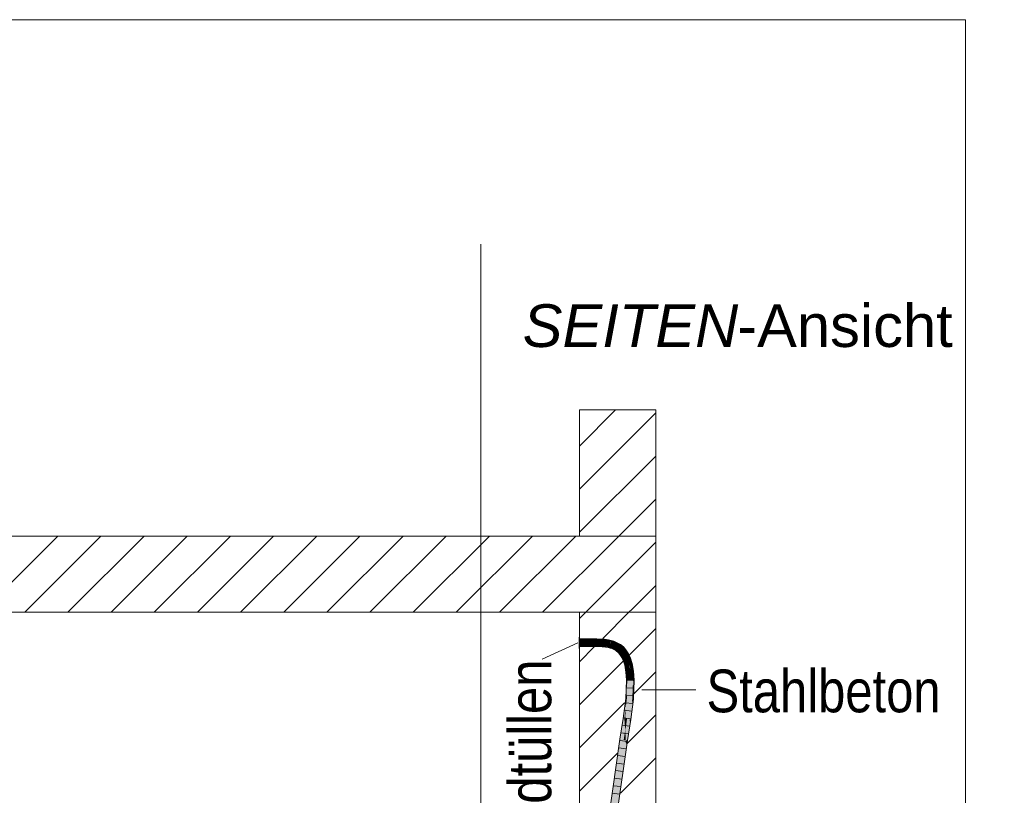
# Model space of a CAD drawing. Extents: x -420 to 300, y 62 to 1162.
# Tile 76 of 130: x 151 to 183, y 651 to 677. Entities that reach past the tile are written whole.
import ezdxf
from ezdxf.lldxf.tags import DXFTag

# ---------------------------------------------------------------- set-up
doc = ezdxf.new("R2010")
doc.units = 0
doc.layers.get('0').update_dxf_attribs({"lineweight": 35})
for name, color, linetype, lineweight, true_color in [('E_Detail_Beschriftung', 7, 'Continuous', 13, 0x009900), ('E_Detail_Wandschraffur', 7, 'Continuous', 5, 0xc0c0c0), ('E_Leerrohr 25-A06G9FCX8I', 7, 'Continuous', 9, 0xff8000), ('E_Leerrohr 25-Shading', 7, 'Continuous', 9, 0xff8000)]:
    doc.layers.add(name, color=color, linetype=linetype, lineweight=lineweight, true_color=true_color)
doc.layers.add('E_Detail_Linie_Text_Bem', color=7, linetype='Continuous', lineweight=13)
doc.styles.get("Standard").update_dxf_attribs({"font": 'ARIALN.TTF'})
tags = doc.linetypes.add('fein_strichliert', pattern=[4, 1, -2, 1]).pattern_tags.tags
tags[8:9] = [DXFTag(74, 4), DXFTag(75, 0), DXFTag(340, '0'), DXFTag(46, 0.0), DXFTag(50, 0.0), DXFTag(44, 0.0), DXFTag(45, 0.0)]
tags[6:7] = [DXFTag(74, 4), DXFTag(75, 0), DXFTag(340, '0'), DXFTag(46, 0.0), DXFTag(50, 0.0), DXFTag(44, 0.0), DXFTag(45, 0.0)]
tags[4:5] = [DXFTag(74, 4), DXFTag(75, 0), DXFTag(340, '0'), DXFTag(46, 0.0), DXFTag(50, 0.0), DXFTag(44, 0.0), DXFTag(45, 0.0)]
tags = doc.linetypes.add('fein_strichliert-A06G9FCV8I', pattern=[4, 1, -2, 1]).pattern_tags.tags
tags[8:9] = [DXFTag(74, 4), DXFTag(75, 0), DXFTag(340, '0'), DXFTag(46, 0.0), DXFTag(50, 0.0), DXFTag(44, 0.0), DXFTag(45, 0.0)]
tags[6:7] = [DXFTag(74, 4), DXFTag(75, 0), DXFTag(340, '0'), DXFTag(46, 0.0), DXFTag(50, 0.0), DXFTag(44, 0.0), DXFTag(45, 0.0)]
tags[4:5] = [DXFTag(74, 4), DXFTag(75, 0), DXFTag(340, '0'), DXFTag(46, 0.0), DXFTag(50, 0.0), DXFTag(44, 0.0), DXFTag(45, 0.0)]
tags = doc.linetypes.add('STRICHPUNKT2-A06G9FCY8I', pattern=[12.7, 6.35, -3.175, 0, -3.175]).pattern_tags.tags
tags[10:11] = [DXFTag(74, 4), DXFTag(75, 0), DXFTag(340, '0'), DXFTag(46, 0.0), DXFTag(50, 0.0), DXFTag(44, 0.0), DXFTag(45, 0.0)]
tags[8:9] = [DXFTag(74, 4), DXFTag(75, 0), DXFTag(340, '0'), DXFTag(46, 0.0), DXFTag(50, 0.0), DXFTag(44, 0.0), DXFTag(45, 0.0)]
tags[6:7] = [DXFTag(74, 4), DXFTag(75, 0), DXFTag(340, '0'), DXFTag(46, 0.0), DXFTag(50, 0.0), DXFTag(44, 0.0), DXFTag(45, 0.0)]
tags[4:5] = [DXFTag(74, 4), DXFTag(75, 0), DXFTag(340, '0'), DXFTag(46, 0.0), DXFTag(50, 0.0), DXFTag(44, 0.0), DXFTag(45, 0.0)]

# ---------------------------------------------------------------- blocks, each defined once
blk = doc.blocks.new('Shading-A06G9EZD8I', base_point=(169.783, 721.989))
at = {"layer": 'E_Leerrohr 25-Shading', "color": 31, "true_color": 0xecb67f}
for points in [[(169.427, 656.139), (169.427, 656.329), (169.421, 656.139), (169.421, 656.329)], [(169.427, 656.139), (169.427, 656.329), (169.421, 656.139), (169.421, 656.329)], [(169.427, 656.264), (169.427, 656.139), (169.577, 656.264), (169.702, 656.139)], [(169.427, 656.264), (169.427, 656.139), (169.577, 656.264), (169.702, 656.139)], [(169.702, 656.139), (169.767, 656.139), (169.577, 656.264), (169.642, 656.264)], [(169.702, 656.139), (169.767, 656.139), (169.577, 656.264), (169.642, 656.264)], [(169.642, 656.264), (169.767, 656.139), (169.821, 656.264), (169.821, 656.193)], [(169.642, 656.264), (169.767, 656.139), (169.821, 656.264), (169.821, 656.193)], [(169.427, 656.107), (169.427, 656.139), (169.421, 656.107), (169.421, 656.139)], [(169.427, 656.107), (169.427, 656.139), (169.421, 656.107), (169.421, 656.139)], [(169.421, 655.949), (169.427, 655.949), (169.421, 656.107), (169.427, 656.107)], [(169.421, 655.949), (169.427, 655.949), (169.421, 656.107), (169.427, 656.107)], [(169.427, 656.139), (169.427, 656.014), (169.702, 656.139), (169.577, 656.014)], [(169.427, 656.139), (169.427, 656.014), (169.702, 656.139), (169.577, 656.014)], [(169.577, 656.014), (169.642, 656.014), (169.702, 656.139), (169.767, 656.139)], [(169.577, 656.014), (169.642, 656.014), (169.702, 656.139), (169.767, 656.139)], [(169.767, 656.139), (169.642, 656.014), (169.821, 656.085), (169.821, 656.014)], [(169.767, 656.139), (169.642, 656.014), (169.821, 656.085), (169.821, 656.014)], [(169.821, 656.193), (169.767, 656.139), (169.821, 656.154), (169.807, 656.139)], [(169.821, 656.193), (169.767, 656.139), (169.821, 656.154), (169.807, 656.139)], [(169.807, 656.139), (169.767, 656.139), (169.821, 656.125), (169.821, 656.085)], [(169.807, 656.139), (169.767, 656.139), (169.821, 656.125), (169.821, 656.085)], [(169.807, 656.139), (169.821, 656.139), (169.821, 656.154)], [(169.807, 656.139), (169.821, 656.139), (169.821, 656.154)], [(169.821, 656.139), (169.807, 656.139), (169.821, 656.125)], [(169.821, 656.139), (169.807, 656.139), (169.821, 656.125)]]:
    blk.add_solid(points, dxfattribs=at)
at = {"layer": 'E_Leerrohr 25-Shading', "color": 43, "true_color": 0xd7ab7f}
for points in [[(169.427, 656.228), (169.577, 656.266), (169.427, 656.264)], [(169.427, 656.228), (169.611, 656.23), (169.577, 656.266), (169.611, 656.253)], [(169.611, 656.253), (169.61, 656.267), (169.577, 656.266)], [(169.61, 656.267), (169.731, 656.232), (169.642, 656.267)], [(169.61, 656.267), (169.611, 656.253), (169.731, 656.232), (169.666, 656.231)], [(169.611, 656.253), (169.611, 656.23), (169.666, 656.231)], [(169.731, 656.232), (169.802, 656.234), (169.642, 656.267), (169.802, 656.27)], [(169.802, 656.234), (169.804, 656.234), (169.802, 656.27), (169.892, 656.27)], [(169.932, 656.27), (169.892, 656.27), (169.844, 656.234), (169.804, 656.234)], [(169.957, 656.27), (169.932, 656.27), (169.869, 656.234), (169.844, 656.234)], [(169.869, 656.234), (169.995, 656.233), (169.957, 656.27), (169.996, 656.27)], [(170.183, 656.225), (170.185, 656.261), (169.995, 656.233), (169.996, 656.27)], [(170.246, 656.219), (170.25, 656.255), (170.183, 656.225), (170.185, 656.261)], [(170.307, 656.211), (170.312, 656.247), (170.246, 656.219), (170.25, 656.255)], [(170.366, 656.202), (170.373, 656.238), (170.307, 656.211), (170.312, 656.247)], [(170.411, 656.193), (170.418, 656.229), (170.366, 656.202), (170.373, 656.238)], [(169.427, 656.014), (169.614, 656.053), (169.427, 656.051)], [(169.614, 656.053), (169.427, 656.014), (169.614, 656.032), (169.581, 656.018)], [(169.427, 656.014), (169.577, 656.016), (169.581, 656.018)], [(169.581, 656.018), (169.577, 656.016), (169.614, 656.018), (169.614, 656.017)], [(169.614, 656.032), (169.581, 656.018), (169.614, 656.018)], [(169.731, 656.055), (169.614, 656.032), (169.647, 656.019), (169.614, 656.018)], [(169.614, 656.032), (169.731, 656.055), (169.666, 656.054)], [(169.614, 656.053), (169.614, 656.032), (169.666, 656.054)], [(169.614, 656.018), (169.614, 656.017), (169.647, 656.019), (169.642, 656.017)], [(169.647, 656.019), (169.642, 656.017), (169.804, 656.024), (169.804, 656.02)], [(169.762, 656.056), (169.731, 656.055), (169.804, 656.024), (169.647, 656.019)], [(169.803, 656.057), (169.762, 656.056), (169.804, 656.05)], [(169.762, 656.056), (169.804, 656.024), (169.804, 656.05)], [(169.804, 656.057), (169.803, 656.057), (169.834, 656.044), (169.804, 656.05)], [(169.902, 656.033), (169.844, 656.057), (169.834, 656.044), (169.804, 656.057)], [(169.804, 656.05), (169.804, 656.024), (169.834, 656.044), (169.883, 656.024)], [(169.804, 656.024), (169.804, 656.02), (169.883, 656.024), (169.892, 656.02)], [(169.883, 656.024), (169.922, 656.024), (169.834, 656.044), (169.902, 656.033)], [(169.945, 656.025), (169.869, 656.057), (169.902, 656.033), (169.844, 656.057)], [(169.957, 656.02), (169.99, 656.02), (169.869, 656.057), (169.991, 656.057)], [(169.932, 656.02), (169.922, 656.024), (169.892, 656.02), (169.883, 656.024)], [(169.922, 656.024), (169.948, 656.024), (169.902, 656.033), (169.945, 656.025)], [(169.957, 656.02), (169.948, 656.024), (169.932, 656.02), (169.922, 656.024)], [(169.99, 656.02), (170.17, 656.012), (169.991, 656.057), (170.172, 656.047)], [(169.991, 656.057), (170.172, 656.047), (170.163, 656.049), (170.172, 656.047)], [(170.172, 656.047), (170.172, 656.048), (170.163, 656.049)], [(170.17, 656.012), (170.223, 656.007), (170.172, 656.047), (170.227, 656.04)], [(170.172, 656.047), (170.227, 656.04), (170.172, 656.048), (170.227, 656.042)], [(170.227, 656.042), (170.227, 656.043), (170.172, 656.048)], [(170.223, 656.007), (170.277, 656), (170.227, 656.04), (170.282, 656.032)], [(170.282, 656.035), (170.282, 656.036), (170.227, 656.042), (170.227, 656.043)], [(170.227, 656.04), (170.282, 656.032), (170.227, 656.042), (170.282, 656.035)], [(170.277, 656), (170.329, 655.991), (170.282, 656.032), (170.335, 656.022)], [(170.282, 656.035), (170.335, 656.025), (170.282, 656.036), (170.335, 656.026)], [(170.282, 656.032), (170.335, 656.022), (170.282, 656.035), (170.335, 656.025)], [(170.329, 655.991), (170.366, 655.984), (170.335, 656.022), (170.372, 656.013)], [(170.373, 656.018), (170.373, 656.02), (170.335, 656.026), (170.336, 656.028)], [(170.335, 656.025), (170.372, 656.016), (170.335, 656.026), (170.373, 656.018)], [(170.335, 656.022), (170.372, 656.013), (170.335, 656.025), (170.372, 656.016)], [(170.366, 655.984), (170.401, 655.976), (170.372, 656.013), (170.408, 656.002)], [(170.372, 656.016), (170.409, 656.006), (170.373, 656.018), (170.409, 656.009)], [(170.372, 656.013), (170.408, 656.002), (170.372, 656.016), (170.409, 656.006)], [(170.373, 656.018), (170.409, 656.009), (170.373, 656.02), (170.41, 656.011)], [(170.401, 655.976), (170.435, 655.967), (170.408, 656.002), (170.442, 655.991)], [(170.408, 656.002), (170.442, 655.991), (170.409, 656.006), (170.443, 655.995)], [(170.409, 656.009), (170.444, 655.998), (170.41, 656.011), (170.445, 656)], [(170.409, 656.006), (170.443, 655.995), (170.409, 656.009), (170.444, 655.998)], [(170.411, 656.193), (170.463, 656.218), (170.418, 656.229)], [(170.411, 656.193), (170.449, 656.184), (170.463, 656.218), (170.455, 656.189)], [(170.442, 655.991), (170.435, 655.967), (170.445, 655.99)], [(170.445, 655.99), (170.435, 655.967), (170.468, 655.974), (170.462, 655.958)], [(170.443, 655.995), (170.442, 655.991), (170.446, 655.994), (170.445, 655.99)], [(170.446, 655.994), (170.447, 655.996), (170.443, 655.995), (170.444, 655.998)], [(170.444, 655.998), (170.447, 655.996), (170.445, 656), (170.448, 655.999)], [(170.448, 655.999), (170.449, 656.001), (170.445, 656), (170.445, 656.002)], [(170.461, 655.984), (170.457, 655.99), (170.445, 655.99), (170.446, 655.994)], [(170.445, 655.99), (170.468, 655.974), (170.461, 655.984)], [(170.446, 655.994), (170.457, 655.99), (170.447, 655.996), (170.454, 655.994)], [(170.447, 655.996), (170.454, 655.994), (170.448, 655.999), (170.451, 655.998)], [(170.451, 655.998), (170.449, 656.001), (170.448, 655.999)], [(170.449, 656.184), (170.454, 656.183), (170.455, 656.189)], [(170.468, 655.974), (170.475, 655.992), (170.449, 656.001)], [(170.454, 656.183), (170.496, 656.171), (170.485, 656.212), (170.506, 656.206)], [(170.454, 656.183), (170.485, 656.212), (170.455, 656.189)], [(170.485, 656.212), (170.463, 656.218), (170.455, 656.189)], [(170.462, 655.958), (170.486, 655.948), (170.468, 655.974)], [(170.486, 655.948), (170.475, 655.992), (170.468, 655.974)], [(170.475, 655.992), (170.486, 655.948), (170.567, 655.95), (170.552, 655.92)], [(170.475, 655.992), (170.475, 655.992), (170.568, 655.953), (170.567, 655.95)], [(170.541, 656.156), (170.554, 656.19), (170.496, 656.171), (170.506, 656.206)], [(170.649, 656.11), (170.666, 656.143), (170.541, 656.156), (170.554, 656.19)], [(170.552, 655.92), (170.626, 655.875), (170.567, 655.95), (170.642, 655.898)], [(170.567, 655.95), (170.642, 655.898), (170.568, 655.953), (170.645, 655.903)], [(170.645, 655.903), (170.647, 655.905), (170.568, 655.953)], [(170.749, 656.049), (170.771, 656.079), (170.649, 656.11), (170.666, 656.143)], [(170.838, 655.975), (170.864, 656.002), (170.749, 656.049), (170.771, 656.079)], [(170.917, 655.889), (170.946, 655.911), (170.838, 655.975), (170.864, 656.002)], [(170.626, 655.875), (170.691, 655.821), (170.642, 655.898), (170.705, 655.836)], [(170.642, 655.898), (170.705, 655.836), (170.645, 655.903), (170.711, 655.842)], [(170.645, 655.903), (170.711, 655.842), (170.647, 655.905), (170.714, 655.846)], [(170.714, 655.846), (170.716, 655.848), (170.647, 655.905)], [(170.691, 655.821), (170.746, 655.76), (170.705, 655.836), (170.756, 655.767)], [(170.705, 655.836), (170.756, 655.767), (170.711, 655.842), (170.763, 655.773)], [(170.711, 655.842), (170.763, 655.773), (170.714, 655.846), (170.769, 655.777)], [(170.714, 655.846), (170.769, 655.777), (170.716, 655.848), (170.774, 655.78)], [(170.774, 655.78), (170.776, 655.782), (170.716, 655.848)], [(170.746, 655.76), (170.797, 655.683), (170.756, 655.767)], [(170.756, 655.767), (170.797, 655.683), (170.763, 655.773), (170.788, 655.725)], [(170.763, 655.773), (170.788, 655.725), (170.769, 655.777), (170.781, 655.755)], [(170.769, 655.777), (170.781, 655.755), (170.774, 655.78), (170.777, 655.774)], [(170.777, 655.774), (170.776, 655.782), (170.774, 655.78)], [(170.777, 655.774), (170.837, 655.671), (170.776, 655.782), (170.842, 655.674)], [(170.842, 655.674), (170.846, 655.676), (170.776, 655.782)], [(170.829, 655.667), (170.837, 655.671), (170.781, 655.755), (170.777, 655.774)], [(170.781, 655.755), (170.788, 655.725), (170.829, 655.667), (170.82, 655.662)], [(170.788, 655.725), (170.797, 655.683), (170.82, 655.662), (170.814, 655.658)], [(170.814, 655.658), (170.837, 655.607), (170.82, 655.662)], [(170.82, 655.662), (170.837, 655.607), (170.829, 655.667), (170.84, 655.633)], [(170.829, 655.667), (170.84, 655.633), (170.837, 655.671), (170.843, 655.654)], [(170.837, 655.671), (170.843, 655.654), (170.842, 655.674), (170.845, 655.667)], [(170.84, 655.633), (170.837, 655.607), (170.871, 655.542), (170.868, 655.541)], [(170.843, 655.654), (170.84, 655.633), (170.881, 655.546), (170.871, 655.542)], [(170.845, 655.667), (170.846, 655.676), (170.842, 655.674)], [(170.881, 655.546), (170.89, 655.549), (170.843, 655.654), (170.845, 655.667)], [(170.845, 655.667), (170.846, 655.675), (170.846, 655.676)], [(170.845, 655.667), (170.89, 655.549), (170.846, 655.675), (170.898, 655.552)], [(170.898, 655.552), (170.902, 655.554), (170.846, 655.675)], [(170.917, 655.889), (170.918, 655.886), (170.946, 655.911), (170.955, 655.897)], [(170.918, 655.886), (171, 655.761), (170.955, 655.897), (171.033, 655.779)], [(171.067, 655.617), (171.101, 655.63), (171, 655.761), (171.033, 655.779)], [(171.117, 655.457), (171.153, 655.465), (171.067, 655.617), (171.101, 655.63)], [(170.871, 655.542), (170.868, 655.541), (170.871, 655.537)], [(170.871, 655.537), (170.868, 655.541), (170.875, 655.517)], [(170.881, 655.546), (170.871, 655.542), (170.886, 655.523), (170.871, 655.537)], [(170.886, 655.523), (170.871, 655.537), (170.908, 655.412), (170.875, 655.517)], [(170.886, 655.523), (170.899, 655.511), (170.881, 655.546), (170.89, 655.549)], [(170.908, 655.412), (170.899, 655.511), (170.886, 655.523)], [(170.89, 655.549), (170.899, 655.511), (170.898, 655.552), (170.911, 655.499)], [(170.898, 655.552), (170.911, 655.499), (170.902, 655.554), (170.92, 655.491)], [(170.908, 655.412), (170.909, 655.409), (170.899, 655.511), (170.914, 655.442)], [(170.899, 655.511), (170.914, 655.442), (170.911, 655.499), (170.919, 655.469)], [(170.914, 655.442), (170.909, 655.409), (170.921, 655.412)], [(170.921, 655.412), (170.909, 655.409), (170.93, 655.296)], [(170.911, 655.499), (170.919, 655.469), (170.92, 655.491), (170.921, 655.485)], [(170.921, 655.412), (170.933, 655.415), (170.914, 655.442), (170.919, 655.469)], [(170.919, 655.469), (170.924, 655.475), (170.921, 655.485)], [(170.919, 655.469), (170.933, 655.415), (170.924, 655.475), (170.934, 655.415)], [(170.921, 655.485), (170.922, 655.489), (170.92, 655.491)], [(170.924, 655.475), (170.922, 655.489), (170.921, 655.485)], [(170.951, 655.174), (170.937, 655.369), (170.921, 655.412), (170.933, 655.415)], [(170.951, 655.174), (170.921, 655.412), (170.93, 655.296)], [(170.922, 655.489), (170.924, 655.475), (170.945, 655.417), (170.941, 655.417)], [(170.924, 655.475), (170.934, 655.415), (170.941, 655.417)], [(170.937, 655.369), (170.934, 655.415), (170.933, 655.415)], [(170.934, 655.415), (170.957, 655.175), (170.941, 655.417), (170.972, 655.177)], [(170.957, 655.175), (170.934, 655.415), (170.956, 655.175), (170.937, 655.369)], [(170.937, 655.369), (170.951, 655.174), (170.956, 655.175)], [(170.941, 655.417), (170.945, 655.417), (170.945, 655.417)], [(170.941, 655.417), (170.972, 655.177), (170.945, 655.417), (170.982, 655.178)], [(170.982, 655.178), (170.988, 655.179), (170.945, 655.417)], [(171.163, 655.2), (171.2, 655.204), (171.117, 655.457), (171.153, 655.465)], [(170.956, 655.175), (170.951, 655.174), (170.955, 655.124)], [(170.957, 655.175), (170.956, 655.175), (170.963, 654.999), (170.955, 655.124)], [(170.957, 655.175), (170.963, 654.999), (170.972, 655.177), (170.971, 655.057)], [(170.971, 655.057), (170.963, 654.999), (170.971, 654.916), (170.969, 654.916)], [(170.972, 655.177), (170.971, 655.057), (170.982, 655.178), (170.982, 655.139)], [(170.982, 655.139), (170.971, 655.057), (170.987, 654.916), (170.971, 654.916)], [(170.982, 655.139), (170.988, 655.179), (170.982, 655.178)], [(170.987, 654.916), (171, 654.916), (170.982, 655.139), (170.988, 655.179)], [(171, 654.916), (171.006, 654.916), (170.988, 655.179)], [(171.163, 655.2), (171.219, 654.914), (171.2, 655.204)], [(171.163, 655.2), (171.164, 655.194), (171.219, 654.914), (171.203, 654.914)], [(171.203, 654.914), (171.164, 655.194), (171.184, 654.914), (171.18, 654.948)], [(171.18, 654.948), (171.182, 654.914), (171.184, 654.914)], [(170.965, 654.823), (170.943, 654.315), (170.957, 654.314)], [(170.963, 654.706), (170.959, 654.455), (170.967, 654.744), (170.972, 654.598)], [(170.967, 654.744), (170.965, 654.823), (170.963, 654.706)], [(170.965, 654.823), (170.969, 654.906), (170.968, 654.899)], [(170.965, 654.823), (170.967, 654.744), (170.969, 654.906), (170.971, 654.78)], [(170.971, 654.78), (170.967, 654.744), (170.974, 654.628), (170.972, 654.598)], [(170.969, 654.906), (170.969, 654.916), (170.968, 654.899)], [(170.971, 654.916), (170.969, 654.916), (170.969, 654.906)], [(170.987, 654.916), (170.971, 654.916), (170.971, 654.78), (170.969, 654.906)], [(170.971, 654.78), (170.974, 654.628), (170.987, 654.916), (171, 654.916)], [(170.974, 654.628), (170.972, 654.598), (170.977, 654.477), (170.976, 654.458)], [(171, 654.916), (170.974, 654.628), (171.006, 654.916), (170.977, 654.477)], [(170.977, 654.477), (170.98, 654.312), (171.006, 654.916)], [(171.173, 654.689), (171.156, 654.297), (171.176, 654.295)], [(171.189, 654.57), (171.184, 654.901), (171.173, 654.691), (171.182, 654.914)], [(171.173, 654.689), (171.192, 654.294), (171.173, 654.691), (171.189, 654.57)], [(171.192, 654.294), (171.173, 654.689), (171.176, 654.295)], [(171.184, 654.914), (171.182, 654.914), (171.184, 654.901)], [(171.203, 654.914), (171.184, 654.914), (171.211, 654.735), (171.184, 654.901)], [(171.2, 654.481), (171.211, 654.735), (171.194, 654.533), (171.184, 654.901)], [(171.194, 654.533), (171.184, 654.901), (171.189, 654.57)], [(171.211, 654.735), (171.219, 654.914), (171.203, 654.914)], [(170.943, 654.315), (170.861, 653.658), (170.937, 653.967), (170.897, 653.652)], [(170.943, 654.315), (170.937, 653.967), (170.957, 654.314)], [(170.951, 654.224), (170.937, 653.967), (170.966, 654.313), (170.98, 654.312)], [(170.957, 654.314), (170.951, 654.224), (170.966, 654.313)], [(170.972, 654.598), (170.959, 654.455), (170.966, 654.313), (170.957, 654.314)], [(170.972, 654.598), (170.966, 654.313), (170.976, 654.458)], [(170.966, 654.313), (170.98, 654.312), (170.976, 654.458)], [(170.976, 654.458), (170.98, 654.312), (170.977, 654.477)], [(171.197, 654.401), (171.194, 654.533), (171.192, 654.294), (171.189, 654.57)], [(171.197, 654.401), (171.2, 654.481), (171.194, 654.533)], [(171.156, 654.297), (171.072, 653.628), (171.156, 654.297), (171.074, 653.627)], [(171.152, 654.265), (171.074, 653.627), (171.1, 653.624)], [(171.1, 653.624), (171.152, 654.268), (171.152, 654.265)], [(171.1, 653.624), (171.159, 654.023), (171.152, 654.268), (171.158, 654.055)], [(171.159, 654.023), (171.1, 653.624), (171.108, 653.622)], [(171.158, 654.055), (171.156, 654.297), (171.152, 654.268)], [(171.176, 654.295), (171.156, 654.297), (171.159, 654.03), (171.158, 654.055)], [(171.158, 654.055), (171.159, 654.023), (171.159, 654.03)], [(171.159, 654.023), (171.192, 654.294), (171.176, 654.295)], [(170.861, 653.658), (170.753, 652.975), (170.897, 653.652), (170.784, 652.971)], [(171.072, 653.628), (170.964, 652.945), (171.074, 653.627)], [(171.074, 653.627), (170.964, 652.945), (171.082, 653.458), (171, 652.94)], [(171.074, 653.627), (171.082, 653.458), (171.1, 653.624)], [(171.082, 653.458), (171.108, 653.622), (171.1, 653.624)], [(170.753, 652.975), (170.487, 651.103), (170.789, 652.97), (170.45, 650.585)], [(170.947, 652.83), (170.45, 649.331), (170.984, 652.827), (170.487, 649.328)], [(171, 652.94), (170.964, 652.945), (170.984, 652.827), (170.947, 652.83)]]:
    blk.add_solid(points, dxfattribs=at)
at = {"layer": 'E_Leerrohr 25-Shading', "color": 31, "true_color": 0xfabd7f}
for points in [[(169.612, 656.142), (169.611, 656.23), (169.427, 656.139), (169.427, 656.228)], [(169.612, 656.14), (169.612, 656.142), (169.427, 656.139)], [(169.427, 656.051), (169.614, 656.053), (169.427, 656.139), (169.612, 656.14)], [(169.611, 656.23), (169.612, 656.142), (169.666, 656.231), (169.702, 656.143)], [(169.702, 656.143), (169.612, 656.142), (169.701, 656.141), (169.612, 656.14)], [(169.701, 656.141), (169.612, 656.14), (169.7, 656.137), (169.612, 656.138)], [(169.612, 656.138), (169.614, 656.053), (169.7, 656.137), (169.666, 656.054)], [(169.702, 656.143), (169.767, 656.145), (169.666, 656.231), (169.731, 656.232)], [(169.694, 656.123), (169.666, 656.054), (169.74, 656.078), (169.731, 656.055)], [(169.764, 656.136), (169.7, 656.137), (169.74, 656.078), (169.694, 656.123)], [(169.701, 656.141), (169.7, 656.137), (169.766, 656.141), (169.764, 656.136)], [(169.767, 656.145), (169.702, 656.143), (169.766, 656.141), (169.701, 656.141)], [(169.731, 656.232), (169.767, 656.145), (169.802, 656.234), (169.802, 656.229)], [(169.731, 656.055), (169.761, 656.057), (169.74, 656.078)], [(169.761, 656.057), (169.731, 656.055), (169.762, 656.056)], [(169.761, 656.057), (169.764, 656.136), (169.74, 656.078)], [(169.761, 656.057), (169.803, 656.058), (169.764, 656.136), (169.771, 656.136)], [(169.803, 656.057), (169.803, 656.058), (169.762, 656.056), (169.761, 656.057)], [(169.764, 656.136), (169.771, 656.136), (169.766, 656.141), (169.769, 656.141)], [(169.769, 656.141), (169.767, 656.145), (169.766, 656.141)], [(169.767, 656.145), (169.803, 656.145), (169.802, 656.229)], [(169.803, 656.141), (169.803, 656.145), (169.769, 656.141), (169.767, 656.145)], [(169.803, 656.135), (169.803, 656.141), (169.771, 656.136), (169.769, 656.141)], [(169.771, 656.136), (169.803, 656.058), (169.803, 656.135)], [(169.804, 656.234), (169.802, 656.234), (169.802, 656.229)], [(169.803, 656.145), (169.804, 656.234), (169.802, 656.229)], [(169.844, 656.234), (169.804, 656.234), (169.807, 656.145), (169.803, 656.145)], [(169.809, 656.141), (169.807, 656.145), (169.803, 656.141), (169.803, 656.145)], [(169.811, 656.135), (169.809, 656.141), (169.803, 656.135), (169.803, 656.141)], [(169.803, 656.135), (169.803, 656.057), (169.811, 656.135), (169.844, 656.057)], [(169.869, 656.234), (169.844, 656.234), (169.832, 656.145), (169.807, 656.145)], [(169.832, 656.145), (169.807, 656.145), (169.834, 656.141), (169.809, 656.141)], [(169.809, 656.141), (169.811, 656.135), (169.834, 656.141), (169.836, 656.135)], [(169.811, 656.135), (169.844, 656.057), (169.836, 656.135), (169.869, 656.057)], [(169.832, 656.145), (169.993, 656.145), (169.869, 656.234), (169.995, 656.233)], [(169.869, 656.057), (169.991, 656.057), (169.832, 656.145), (169.993, 656.145)], [(169.991, 656.057), (170.163, 656.049), (169.993, 656.145), (170.076, 656.141)], [(169.993, 656.145), (170.178, 656.141), (169.995, 656.233), (170.183, 656.225)], [(170.078, 656.143), (169.993, 656.145), (170.076, 656.141)], [(170.178, 656.141), (170.078, 656.143), (170.177, 656.137), (170.076, 656.141)], [(170.163, 656.049), (170.172, 656.048), (170.076, 656.141), (170.177, 656.137)], [(170.227, 656.043), (170.237, 656.131), (170.172, 656.048), (170.177, 656.137)], [(170.178, 656.141), (170.177, 656.137), (170.238, 656.138), (170.237, 656.132)], [(170.177, 656.137), (170.237, 656.131), (170.237, 656.132)], [(170.238, 656.138), (170.246, 656.219), (170.178, 656.141), (170.183, 656.225)], [(170.282, 656.036), (170.295, 656.124), (170.227, 656.043), (170.237, 656.131)], [(170.238, 656.138), (170.237, 656.132), (170.296, 656.134), (170.295, 656.127)], [(170.237, 656.132), (170.237, 656.131), (170.295, 656.127), (170.295, 656.124)], [(170.296, 656.134), (170.307, 656.211), (170.238, 656.138), (170.246, 656.219)], [(170.336, 656.028), (170.351, 656.115), (170.282, 656.036), (170.295, 656.124)], [(170.296, 656.134), (170.295, 656.127), (170.354, 656.13), (170.352, 656.121)], [(170.352, 656.121), (170.295, 656.127), (170.351, 656.117), (170.295, 656.125)], [(170.295, 656.125), (170.295, 656.124), (170.351, 656.117), (170.351, 656.115)], [(170.354, 656.13), (170.366, 656.202), (170.296, 656.134), (170.307, 656.211)], [(170.373, 656.02), (170.392, 656.106), (170.336, 656.028), (170.351, 656.115)], [(170.394, 656.116), (170.352, 656.121), (170.393, 656.111), (170.351, 656.117)], [(170.351, 656.117), (170.351, 656.115), (170.393, 656.111), (170.392, 656.106)], [(170.354, 656.13), (170.352, 656.121), (170.396, 656.125), (170.394, 656.116)], [(170.396, 656.125), (170.411, 656.193), (170.354, 656.13), (170.366, 656.202)], [(170.41, 656.011), (170.432, 656.097), (170.373, 656.02), (170.392, 656.106)], [(170.395, 656.111), (170.392, 656.106), (170.434, 656.105), (170.432, 656.097)], [(170.393, 656.111), (170.392, 656.106), (170.395, 656.111)], [(170.399, 656.116), (170.394, 656.116), (170.395, 656.111), (170.393, 656.111)], [(170.405, 656.124), (170.396, 656.125), (170.399, 656.116), (170.394, 656.116)], [(170.435, 656.111), (170.399, 656.116), (170.434, 656.105), (170.395, 656.111)], [(170.411, 656.193), (170.396, 656.125), (170.449, 656.184), (170.405, 656.124)], [(170.438, 656.121), (170.405, 656.124), (170.435, 656.111), (170.399, 656.116)], [(170.41, 656.011), (170.434, 656.097), (170.432, 656.097)], [(170.41, 656.011), (170.445, 656.002), (170.434, 656.097), (170.448, 656.009)], [(170.434, 656.105), (170.432, 656.097), (170.435, 656.104), (170.434, 656.097)], [(170.434, 656.097), (170.471, 656.086), (170.454, 656.183), (170.496, 656.171)], [(170.434, 656.097), (170.454, 656.183), (170.438, 656.121)], [(170.436, 656.11), (170.435, 656.111), (170.435, 656.104), (170.434, 656.105)], [(170.448, 656.009), (170.471, 656.086), (170.434, 656.097)], [(170.438, 656.121), (170.435, 656.111), (170.436, 656.11)], [(170.438, 656.121), (170.454, 656.183), (170.449, 656.184)], [(170.445, 656.002), (170.449, 656.001), (170.448, 656.009)], [(170.449, 656.001), (170.471, 656.086), (170.448, 656.009)], [(170.449, 656.001), (170.475, 655.992), (170.471, 656.086), (170.508, 656.074)], [(170.508, 656.074), (170.541, 656.156), (170.471, 656.086), (170.496, 656.171)], [(170.568, 655.953), (170.609, 656.031), (170.475, 655.992), (170.508, 656.074)], [(170.612, 656.039), (170.649, 656.11), (170.508, 656.075), (170.541, 656.156)], [(170.508, 656.074), (170.609, 656.031), (170.508, 656.075), (170.612, 656.039)], [(170.647, 655.905), (170.698, 655.977), (170.568, 655.953), (170.609, 656.031)], [(170.612, 656.039), (170.609, 656.031), (170.712, 655.996), (170.703, 655.983)], [(170.609, 656.031), (170.698, 655.977), (170.703, 655.983)], [(170.712, 655.996), (170.749, 656.049), (170.612, 656.039), (170.649, 656.11)], [(170.716, 655.848), (170.777, 655.911), (170.647, 655.905), (170.698, 655.977)], [(170.793, 655.928), (170.703, 655.983), (170.782, 655.917), (170.698, 655.977)], [(170.698, 655.977), (170.777, 655.911), (170.782, 655.917)], [(170.712, 655.996), (170.703, 655.983), (170.809, 655.945), (170.793, 655.928)], [(170.809, 655.945), (170.838, 655.975), (170.712, 655.996), (170.749, 656.049)], [(170.793, 655.928), (170.777, 655.911), (170.883, 655.864), (170.846, 655.835)], [(170.809, 655.945), (170.793, 655.928), (170.909, 655.883), (170.883, 655.864)], [(170.909, 655.883), (170.917, 655.889), (170.809, 655.945), (170.838, 655.975)], [(170.776, 655.782), (170.846, 655.835), (170.716, 655.848), (170.777, 655.911)], [(170.776, 655.782), (170.904, 655.747), (170.846, 655.835)], [(170.776, 655.782), (170.846, 655.676), (170.904, 655.747), (170.908, 655.71)], [(170.909, 655.883), (170.846, 655.835), (170.917, 655.877), (170.904, 655.747)], [(170.846, 655.676), (170.902, 655.554), (170.908, 655.71), (170.918, 655.56)], [(170.904, 655.747), (170.923, 655.719), (170.918, 655.886), (171, 655.761)], [(170.908, 655.71), (170.923, 655.719), (170.904, 655.747)], [(170.918, 655.56), (170.984, 655.585), (170.908, 655.71), (170.923, 655.719)], [(170.917, 655.889), (170.909, 655.883), (170.918, 655.886), (170.917, 655.877)], [(170.923, 655.719), (170.995, 655.589), (171, 655.761), (171.067, 655.617)], [(170.923, 655.719), (170.984, 655.585), (170.995, 655.589)], [(171.064, 655.445), (171.117, 655.457), (170.995, 655.589), (171.067, 655.617)], [(170.902, 655.554), (170.922, 655.489), (170.918, 655.56)], [(170.922, 655.489), (170.984, 655.585), (170.918, 655.56)], [(170.922, 655.489), (170.945, 655.417), (170.984, 655.585), (171.031, 655.437)], [(170.988, 655.179), (171.076, 655.189), (170.945, 655.417), (171.031, 655.437)], [(170.995, 655.589), (170.984, 655.585), (171.064, 655.445), (171.04, 655.439)], [(170.984, 655.585), (171.031, 655.437), (171.04, 655.439)], [(171.117, 655.195), (171.031, 655.437), (171.091, 655.191)], [(171.031, 655.437), (171.076, 655.189), (171.091, 655.191)], [(171.064, 655.445), (171.04, 655.439), (171.162, 655.2), (171.117, 655.195)], [(171.162, 655.2), (171.163, 655.2), (171.064, 655.445), (171.117, 655.457)], [(171.006, 654.916), (171.094, 654.915), (170.988, 655.179), (171.076, 655.189)], [(171.091, 655.191), (171.076, 655.189), (171.091, 655.19)], [(171.091, 655.19), (171.076, 655.189), (171.143, 654.915), (171.094, 654.915)], [(171.118, 655.192), (171.117, 655.195), (171.091, 655.19), (171.091, 655.191)], [(171.182, 654.914), (171.118, 655.192), (171.143, 654.915), (171.091, 655.19)], [(171.162, 655.2), (171.117, 655.195), (171.164, 655.194), (171.118, 655.192)], [(171.164, 655.194), (171.118, 655.192), (171.18, 654.948)], [(171.118, 655.192), (171.182, 654.914), (171.18, 654.948)], [(171.164, 655.194), (171.163, 655.2), (171.162, 655.2)], [(171.006, 654.916), (170.98, 654.312), (171.066, 654.915), (170.98, 654.312)], [(170.98, 654.312), (171.068, 654.304), (171.066, 654.915), (171.094, 654.915)], [(171.068, 654.304), (171.156, 654.297), (171.094, 654.915), (171.182, 654.914)], [(170.984, 653.68), (170.98, 654.312), (170.933, 653.647), (170.937, 653.967)], [(171.068, 654.304), (170.98, 654.312), (170.984, 653.68)], [(171.068, 654.304), (171.068, 654.304), (170.985, 653.64), (170.984, 653.68)], [(170.985, 653.64), (171.072, 653.628), (171.068, 654.304), (171.156, 654.297)], [(170.937, 653.967), (170.897, 653.652), (170.933, 653.647)], [(170.984, 653.68), (170.933, 653.647), (170.979, 653.641)], [(170.985, 653.64), (170.984, 653.68), (170.979, 653.641)], [(170.927, 653.294), (170.897, 653.652), (170.876, 652.957), (170.789, 652.97)], [(170.933, 653.647), (170.897, 653.652), (170.928, 653.303), (170.927, 653.294)], [(170.933, 653.647), (170.928, 653.303), (170.979, 653.641)], [(170.928, 653.303), (170.928, 653.283), (170.979, 653.641), (170.985, 653.64)], [(170.985, 653.64), (170.928, 653.283), (170.929, 653.251)], [(170.964, 652.945), (170.985, 653.64), (170.943, 652.948), (170.929, 653.251)], [(170.985, 653.64), (170.964, 652.945), (171.072, 653.628)], [(170.928, 653.283), (170.927, 653.294), (170.876, 652.957)], [(170.928, 653.283), (170.876, 652.957), (170.943, 652.948)], [(170.927, 653.294), (170.928, 653.283), (170.928, 653.303)], [(170.789, 652.97), (170.45, 650.585), (170.876, 652.957), (170.435, 649.851)], [(170.943, 652.948), (170.876, 652.957), (170.45, 649.331), (170.435, 649.851)], [(170.943, 652.948), (170.45, 649.331), (170.947, 652.83)], [(170.964, 652.945), (170.943, 652.948), (170.947, 652.83)]]:
    blk.add_solid(points, dxfattribs=at)
blk = doc.blocks.new('Referenz-A06G9FCZ8I')
at = {"layer": 'E_Detail_Linie_Text_Bem', "linetype": 'fein_strichliert-A06G9FCV8I', "ltscale": 0.65}
for p, q in [((182.08, 676.567), (119.311, 676.567)), ((182.08, 615.25), (182.08, 676.567)), ((166.199, 616.331), (166.199, 669.211))]:
    blk.add_line(p, q, dxfattribs=at)
at = {"layer": 'E_Detail_Linie_Text_Bem', "linetype": 'Continuous', "ltscale": 0.13}
for p, q in [((169.427, 663.774), (171.927, 663.774)), ((169.427, 659.639), (169.427, 663.774)), ((171.927, 663.774), (171.927, 659.639)), ((171.927, 659.639), (120.6, 659.639)), ((171.927, 659.639), (169.427, 659.639)), ((171.927, 657.139), (171.927, 659.639)), ((120.6, 657.139), (169.427, 657.139)), ((130.993, 657.139), (171.927, 657.139)), ((169.427, 657.139), (171.927, 657.139)), ((169.427, 645.339), (169.427, 657.139)), ((171.927, 657.139), (171.927, 617.139))]:
    blk.add_line(p, q, dxfattribs=at)
at = {"layer": 'E_Detail_Linie_Text_Bem', "color": 0, "linetype": 'Continuous', "ltscale": 0.13}
for p, q in [((168.2, 655.602), (169.369, 656.134)), ((173.236, 654.594), (171.472, 654.594))]:
    blk.add_line(p, q, dxfattribs=at)
at = {"layer": 'E_Detail_Wandschraffur', "linetype": 'ByBlock', "ltscale": 0.13}
for p, q in [((169.427, 662.59), (170.611, 663.774)), ((169.427, 659.762), (171.927, 662.262)), ((149.834, 657.139), (152.334, 659.639)), ((152.663, 657.139), (155.163, 659.639)), ((155.491, 657.139), (157.991, 659.639)), ((158.319, 657.139), (160.819, 659.639)), ((161.148, 657.139), (163.648, 659.639)), ((163.976, 657.139), (166.476, 659.639)), ((166.805, 657.139), (169.305, 659.639)), ((169.633, 657.139), (171.927, 659.434)), ((169.427, 656.934), (169.633, 657.139)), ((171.059, 655.737), (171.927, 656.605)), ((169.427, 654.105), (170.857, 655.535)), ((171.005, 652.854), (171.927, 653.777)), ((169.427, 651.277), (170.679, 652.528))]:
    blk.add_line(p, q, dxfattribs=at)
at = {"layer": 'E_Detail_Wandschraffur', "linetype": 'fein_strichliert', "ltscale": 0.13}
for p, q in [((169.427, 661.176), (171.927, 663.676)), ((170.719, 659.639), (171.927, 660.848)), ((151.248, 657.139), (153.748, 659.639)), ((154.077, 657.139), (156.577, 659.639)), ((156.905, 657.139), (159.405, 659.639)), ((159.734, 657.139), (162.234, 659.639)), ((162.562, 657.139), (165.062, 659.639)), ((165.39, 657.139), (167.89, 659.639)), ((168.219, 657.139), (170.719, 659.639)), ((171.149, 657.241), (171.927, 658.019)), ((171.047, 657.139), (171.149, 657.241)), ((170.19, 656.282), (171.047, 657.139)), ((169.427, 655.519), (169.922, 656.014)), ((171.174, 654.437), (171.927, 655.191)), ((169.427, 652.691), (170.907, 654.17)), ((170.772, 651.207), (171.927, 652.363))]:
    blk.add_line(p, q, dxfattribs=at)
at = {"layer": 'E_Leerrohr 25-A06G9FCX8I', "linetype": 'Continuous', "ltscale": 0.13}
for p, q in [((169.427, 656.329), (169.421, 656.329)), ((169.421, 656.218), (169.421, 656.329)), ((169.427, 656.329), (169.421, 656.329)), ((169.421, 656.218), (169.421, 656.329)), ((169.427, 656.218), (169.427, 656.329)), ((169.427, 656.218), (169.427, 656.329)), ((169.61, 656.267), (169.427, 656.264)), ((169.821, 656.264), (169.427, 656.264)), ((169.427, 656.191), (169.427, 656.264)), ((169.427, 656.264), (169.427, 656.014)), ((169.821, 656.264), (169.427, 656.264)), ((169.427, 656.191), (169.427, 656.264)), ((169.802, 656.27), (169.61, 656.267)), ((169.657, 656.26), (169.66, 656.025)), ((169.996, 656.27), (169.802, 656.27)), ((169.821, 656.191), (169.821, 656.264)), ((169.821, 656.191), (169.821, 656.264)), ((169.909, 656.263), (169.907, 656.028)), ((170.185, 656.261), (169.996, 656.27)), ((170.165, 656.255), (170.152, 656.02)), ((170.25, 656.255), (170.185, 656.261)), ((170.312, 656.247), (170.25, 656.255)), ((170.373, 656.238), (170.312, 656.247)), ((170.418, 656.229), (170.373, 656.238)), ((169.421, 656.061), (169.421, 656.218)), ((169.421, 656.061), (169.421, 656.218)), ((169.421, 655.949), (169.421, 656.061)), ((169.421, 655.949), (169.421, 656.061)), ((169.421, 655.949), (169.427, 655.949)), ((169.421, 655.949), (169.427, 655.949)), ((169.427, 656.061), (169.427, 656.218)), ((169.427, 656.061), (169.427, 656.218)), ((169.427, 656.088), (169.427, 656.191)), ((169.427, 656.088), (169.427, 656.191)), ((169.427, 656.014), (169.427, 656.088)), ((169.427, 656.014), (169.427, 656.088)), ((169.427, 655.949), (169.427, 656.061)), ((169.427, 655.949), (169.427, 656.061)), ((169.614, 656.017), (169.427, 656.014)), ((169.427, 656.014), (169.821, 656.014)), ((169.427, 656.014), (169.821, 656.014)), ((169.804, 656.02), (169.614, 656.017)), ((169.99, 656.02), (169.804, 656.02)), ((169.821, 656.088), (169.821, 656.191)), ((169.821, 656.088), (169.821, 656.191)), ((169.821, 656.014), (169.821, 656.088)), ((169.821, 656.014), (169.821, 656.088)), ((170.17, 656.012), (169.99, 656.02)), ((170.223, 656.007), (170.17, 656.012)), ((170.277, 656), (170.223, 656.007)), ((170.329, 655.991), (170.277, 656)), ((170.366, 655.984), (170.329, 655.991)), ((170.401, 655.976), (170.366, 655.984)), ((170.432, 656.218), (170.379, 655.989)), ((170.435, 655.967), (170.401, 655.976)), ((170.463, 656.218), (170.418, 656.229)), ((170.462, 655.958), (170.435, 655.967)), ((170.552, 655.92), (170.462, 655.958)), ((170.506, 656.206), (170.463, 656.218)), ((170.554, 656.191), (170.506, 656.206)), ((170.626, 655.875), (170.552, 655.92)), ((170.666, 656.143), (170.554, 656.191)), ((170.696, 656.116), (170.579, 655.912)), ((170.771, 656.079), (170.666, 656.143)), ((170.919, 655.929), (170.738, 655.78)), ((170.864, 656.002), (170.771, 656.079)), ((170.946, 655.911), (170.864, 656.002)), ((170.691, 655.821), (170.626, 655.875)), ((170.746, 655.76), (170.691, 655.821)), ((170.814, 655.658), (170.746, 655.76)), ((170.868, 655.541), (170.814, 655.658)), ((171.065, 655.691), (170.851, 655.594)), ((171.033, 655.779), (170.946, 655.911)), ((171.101, 655.63), (171.033, 655.779)), ((171.153, 655.465), (171.101, 655.63)), ((170.909, 655.409), (170.868, 655.541)), ((170.951, 655.174), (170.909, 655.409)), ((171.151, 655.43), (170.922, 655.381)), ((171.2, 655.204), (171.153, 655.465)), ((170.969, 654.916), (170.951, 655.174)), ((171.194, 655.172), (170.961, 655.147)), ((171.219, 654.914), (171.2, 655.204)), ((170.943, 654.315), (170.969, 654.916)), ((171.2, 654.655), (170.966, 654.665)), ((171.211, 654.909), (170.976, 654.911)), ((171.192, 654.294), (171.219, 654.914)), ((170.861, 653.658), (170.943, 654.315)), ((171.19, 654.402), (170.955, 654.419)), ((171.167, 654.15), (170.933, 654.173)), ((171.108, 653.622), (171.192, 654.294)), ((170.753, 652.975), (170.861, 653.658)), ((171.104, 653.649), (170.871, 653.681)), ((171.136, 653.899), (170.902, 653.927)), ((171.066, 653.402), (170.833, 653.435)), ((171, 652.94), (171.108, 653.622)), ((171.027, 653.155), (170.794, 653.188)), ((170.195, 649.047), (170.753, 652.975)), ((170.443, 649.017), (171, 652.94)), ((170.953, 652.66), (170.72, 652.693)), ((170.988, 652.907), (170.755, 652.941)), ((170.918, 652.413), (170.685, 652.446)), ((170.882, 652.165), (170.65, 652.198)), ((170.847, 651.918), (170.615, 651.95)), ((170.777, 651.423), (170.544, 651.455)), ((170.812, 651.671), (170.579, 651.703)), ((170.742, 651.176), (170.509, 651.207))]:
    blk.add_line(p, q, dxfattribs=at)
at = {"layer": 'E_Leerrohr 25-A06G9FCX8I', "linetype": 'STRICHPUNKT2-A06G9FCY8I', "lineweight": 5, "ltscale": 0.13}
blk.add_line((169.427, 656.139), (169.821, 656.139), dxfattribs=at)
blk.add_line((169.427, 656.139), (169.821, 656.139), dxfattribs=at)
at = {"layer": 'E_Detail_Beschriftung', "linetype": 'Continuous', "lineweight": -2, "ltscale": 0.25, "char_height": 1.4, "attachment_point": 1}
for s, insert in [('{\\fArial|b0|i1;SEITEN}', (167.565, 667.237)), ('{\\fArial;-Ansicht}', (174.595, 667.237))]:
    blk.add_mtext(s, dxfattribs=dict(at, insert=insert))
at = {"layer": 'E_Detail_Beschriftung', "linetype": 'Continuous', "ltscale": 0.13, "insert": (167.102, 648.902), "char_height": 1.4, "attachment_point": 1, "rotation": 90}
blk.add_mtext('{\\fArial Narrow;Endtüllen}', dxfattribs=at)
at = {"layer": 'E_Detail_Beschriftung', "linetype": 'Continuous', "ltscale": 0.13, "insert": (173.591, 655.261), "char_height": 1.4, "attachment_point": 1}
blk.add_mtext('{\\fArial Narrow;Stahlbeton}', dxfattribs=at)

msp = doc.modelspace()

# ---------------------------------------------------------------- block references
at = {"color": 8, "lineweight": 25, "ltscale": 0.25, "true_color": 0x808080}
msp.add_blockref('Referenz-A06G9FCZ8I', (0, 0), dxfattribs=at)
msp.add_blockref('Shading-A06G9EZD8I', (169.783, 721.989))

doc.saveas('drawing.dxf')
